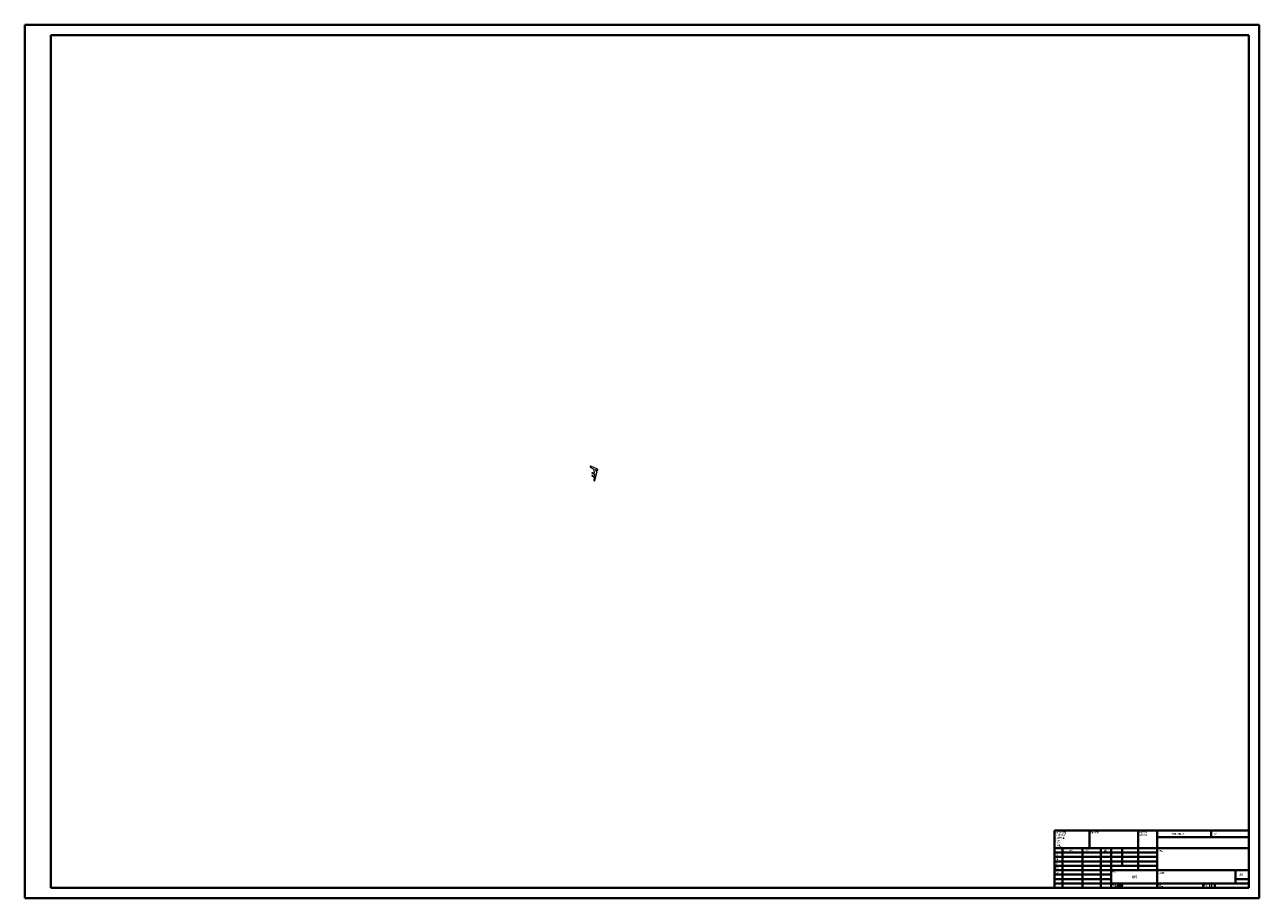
# Model space of a CAD drawing. Header units: millimetres. Extents: x 0 to 1189, y 0 to 841.
import ezdxf

# ---------------------------------------------------------------- set-up
doc = ezdxf.new("R2010")
doc.units = ezdxf.units.MM
doc.styles.add('SLDTEXTSTYLE0', font='TXT', dxfattribs={"width": 0.75, "bigfont": 'bigfont'})
doc.styles.add('SLDTEXTSTYLE1', font='TXT', dxfattribs={"width": 0.75})
doc.styles.add('SLDTEXTSTYLE2', font='TXT', dxfattribs={"width": 0.694444, "bigfont": 'bigfont'})

# ---------------------------------------------------------------- blocks, each defined once
blk = doc.blocks.new('SW_NOTE_0')
at = {"color": 0, "linetype": 'Continuous', "lineweight": 0, "char_height": 1.5, "attachment_point": 1, "style": 'SLDTEXTSTYLE0'}
for s, insert in [('\\M+18FAB锐边\\M+190B4\\M+18F9C', (0, 1.9)), ('\\M+196D1\\M+18E68\\M+19BF3\\M+190DC\\M+19266', (0, -0.6))]:
    blk.add_mtext(s, dxfattribs=dict(at, insert=insert))
blk = doc.blocks.new('SW_NOTE_1')
at = {"color": 0, "linetype": 'Continuous', "lineweight": 0, "char_height": 1.5, "attachment_point": 1, "style": 'SLDTEXTSTYLE0'}
for s, insert in [('\\M+18F9C\\M+194F1另\\M+18A4F\\M+18E77\\M+192E8:', (0, 1.9)), ('\\M+18EDA\\M+190A1\\M+18E67\\M+19770\\M+19F7C\\M+195C4', (0, -0.6)), ('\\M+1955C\\M+196CA\\M+19165糙\\M+19378:', (0, -3.1)), ('\\M+18CF6\\M+18DB7:', (0, -5.6)), ('\\M+18A70\\M+19378:', (1.7, -10.6)), ('线\\M+190AB:', (1.7, -8.1))]:
    blk.add_mtext(s, dxfattribs=dict(at, insert=insert))

msp = doc.modelspace()

# ---------------------------------------------------------------- linework, layer by layer
at = {"color": 7, "linetype": 'Continuous', "lineweight": 40}
for p, q in [((0.1, 0.2), (0.1, 841.2)), ((0.1, 841.2), (1189.1, 841.2)), ((1189.1, 0.2), (1189.1, 841.2)), ((25.1, 10.2), (25.1, 831.2)), ((25.1, 831.2), (1179.1, 831.2)), ((1179.1, 10.2), (1179.1, 831.2)), ((991.9, 65.5), (1179.1, 65.5)), ((991.9, 65.5), (991.9, 10.2)), ((1025.7, 48.5), (1025.7, 65.5)), ((1072.5, 65.5), (1072.5, 27.2)), ((1090.7, 65.5), (1090.7, 10.2)), ((1142.7, 59.1), (1142.7, 65.5)), ((1179.1, 65.5), (1179.1, 10.2)), ((1179.1, 48.5), (991.9, 48.5)), ((999.7, 48.5), (999.7, 10.2)), ((1018.9, 48.5), (1018.9, 10.2)), ((1036.3, 48.5), (1036.3, 10.2)), ((1046.5, 10.2), (1046.5, 48.5)), ((1056.9, 31.5), (1056.9, 48.5)), ((1179.1, 59.1), (1090.7, 59.1)), ((1090.7, 44.2), (991.9, 44.2)), ((1090.7, 40), (991.9, 40)), ((1090.7, 35.7), (991.9, 35.7)), ((1090.7, 31.5), (991.9, 31.5)), ((1046.5, 27.2), (991.9, 27.2)), ((1046.5, 27.2), (1179.1, 27.2)), ((1166.1, 14.5), (1166.1, 27.2)), ((1046.5, 23), (991.9, 23)), ((1046.5, 18.7), (991.9, 18.7)), ((991.9, 14.5), (1179.1, 14.5)), ((1134.9, 10.2), (1134.9, 14.5)), ((1179.1, 18.7), (1166.1, 18.7)), ((0.1, 0.2), (1189.1, 0.2)), ((25.1, 10.2), (1179.1, 10.2))]:
    msp.add_line(p, q, dxfattribs=at)
at = {"color": 7, "linetype": 'Continuous', "lineweight": 15}
for p, q in [((544.6, 415.9), (544.6, 415.9)), ((544.8, 415.2), (547.6, 413.5)), ((551.7, 413.2), (545.3, 416.1)), ((546.4, 406.8), (548.6, 405.5)), ((546.5, 409.4), (548.8, 408.3)), ((548.6, 406.3), (546.7, 407.2)), ((548.8, 409.2), (546.8, 409.7)), ((547.8, 413.2), (548.6, 410.5)), ((548.6, 405.5), (548.2, 402.6)), ((548.6, 410.5), (548.8, 409.2)), ((548.8, 408.3), (548.6, 406.3)), ((549, 402.3), (551.4, 411)), ((549.9, 412.9), (551.3, 412.3)), ((550.3, 411.4), (549.9, 412.9)), ((551.4, 411), (550.8, 411))]:
    msp.add_line(p, q, dxfattribs=at)
for centre, radius, start, end in [((545.1, 415.7), 0.5, 65.1825, 149.0747), ((545.1, 415.6), 0.5, 149.0747, 239.0747), ((546.5, 407), 0.234, 48.8051, 239.0747), ((546.6, 409.6), 0.256, 32.7094, 245.1825), ((547.4, 413.1), 0.5, 15.0605, 59.0747), ((550.8, 411.5), 0.5, 195.0605, 270), ((551.5, 412.7), 0.5, 245.1825, 334.8533), ((551.5, 412.7), 0.5, 335.1825, 65.1825), ((548.6, 402.5), 0.412, 164.3027, 344.3027)]:
    msp.add_arc(centre, radius, start, end, dxfattribs=at)

# ---------------------------------------------------------------- block references
at = {"color": 7, "linetype": 'Continuous', "lineweight": 0}
for name, p in [('SW_NOTE_1', (992.5, 62.2)), ('SW_NOTE_0', (1073.2, 62.3))]:
    msp.add_blockref(name, p, dxfattribs=at)

# ---------------------------------------------------------------- texts
for s, insert, char_height, attachment_point, style in [('\\M+1955C\\M+196CA\\M+19165糙\\M+19378:', (1026.3, 64.1), 1.5, 1, 'SLDTEXTSTYLE0'), ('\\M+19573调\\M+190AE\\M+18D48\\M+192F6图\\M+194E4\\M+197E1', (1104.5, 62.7), 1.5, 1, 'SLDTEXTSTYLE0'), ('\\M+18F43订', (1145.2, 62.5), 1.5, 1, 'SLDTEXTSTYLE0'), ('绘\\M+190A7', (992.1, 42.6), 1.5, 1, 'SLDTEXTSTYLE0'), ('检查', (992.3, 38.4), 1.5, 1, 'SLDTEXTSTYLE0'), ('\\M+190A9\\M+196BC', (1006.2, 46.7), 1.5, 1, 'SLDTEXTSTYLE0'), ('签\\M+196BC', (1021.9, 46.8), 1.5, 1, 'SLDTEXTSTYLE0'), ('\\M+193FA\\M+18AFA', (1039.1, 46.8), 1.5, 1, 'SLDTEXTSTYLE0'), ('标题:', (1091.8, 46.5), 1.5, 1, 'SLDTEXTSTYLE0'), ('\\M+194E1\\M+18F79', (992.3, 34.3), 1.5, 1, 'SLDTEXTSTYLE0'), ('\\M+190A7\\M+191A2', (992.3, 29.9), 1.5, 1, 'SLDTEXTSTYLE0'), ('验检', (992.5, 25.6), 1.5, 1, 'SLDTEXTSTYLE0'), ('\\M+18DDE\\M+197BF:', (1047.5, 26.2), 1.5, 1, 'SLDTEXTSTYLE0'), ('\\M+18D48\\M+192F6图\\M+18D86', (1092, 25.1), 1.5, 1, 'SLDTEXTSTYLE0'), ('A0', (1170, 24.5), 2.91, 1, 'SLDTEXTSTYLE1'), ('\\M+18F64\\M+197CA: 0.009', (1047.5, 13.2), 1.499, 1, 'SLDTEXTSTYLE0'), ('\\M+193C9胶', (1068.9, 21.7), 2.38, 2, 'SLDTEXTSTYLE0'), ('\\M+194E4\\M+197E1:', (1092, 13.1), 1.5, 1, 'SLDTEXTSTYLE0'), ('图纸 1 (\\M+18BA41)', (1136.4, 13.1), 1.5, 1, 'SLDTEXTSTYLE2')]:
    msp.add_mtext(s, dxfattribs=dict(at, insert=insert, char_height=char_height, attachment_point=attachment_point, style=style))

doc.saveas('drawing.dxf')
